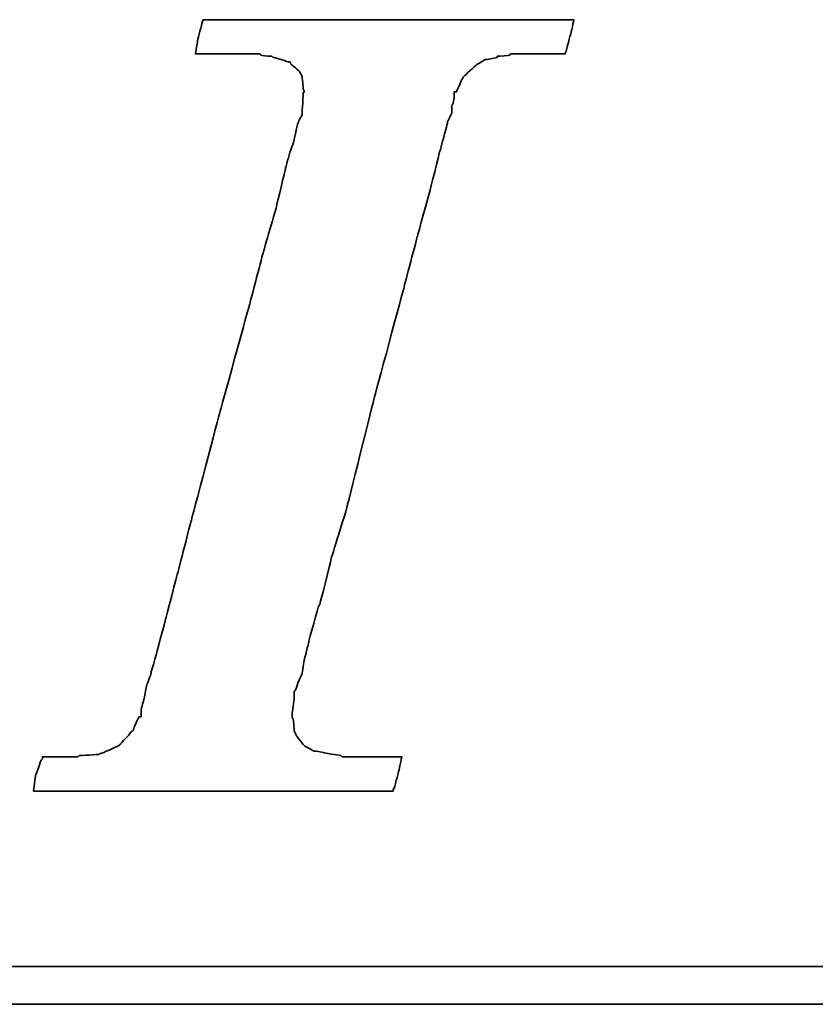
# Model space of a CAD drawing. Extents: x -389 to 453, y -50 to 705.
# Tile 31 of 48: x -150.43 to -148.06, y 36.7 to 39.62. Entities that reach past the tile are written whole.
import ezdxf

# ---------------------------------------------------------------- set-up
doc = ezdxf.new("R2010")
doc.units = 0
doc.header["$LTSCALE"] = 2
doc.header["$MEASUREMENT"] = 0
doc.layers.add('DIM', color=4, linetype='Continuous')
doc.layers.add('layer 1', color=7, linetype='Continuous')

# ---------------------------------------------------------------- blocks, each defined once
blk = doc.blocks.new('TBI MOTION logo(完整正式版)')
at = {"layer": 'layer 1', "color": 22, "lineweight": 35}
for points, knots in [([(-40.59125, -7.94375), (-40.59125, -7.94375), (-40.97375, -7.94375), (-40.97375, -7.94375), (-40.97375, -7.94375), (-40.97375, -7.94375), (-41.38125, -7.94375), (-41.38125, -7.94375), (-41.38125, -7.94375), (-41.38125, -7.94375), (-41.54875, -7.94375), (-41.54875, -7.94375), (-41.54875, -7.94375), (-41.54875, -7.94375), (-41.59875, -7.94375), (-41.59875, -7.94375), (-41.59875, -7.94375), (-41.59875, -7.94375), (-41.88375, -7.94375), (-41.88375, -7.94375), (-41.88375, -7.94375), (-41.88375, -7.94375), (-41.90875, -7.91875), (-41.90875, -7.91875), (-41.90875, -7.91875), (-41.90875, -7.91875), (-42.19875, -7.87125), (-42.19875, -7.87125), (-42.19875, -7.87125), (-42.19875, -7.87125), (-42.43875, -7.82375), (-42.43875, -7.82375), (-42.43875, -7.82375), (-42.43875, -7.82375), (-42.45875, -7.82375), (-42.45875, -7.82375), (-42.45875, -7.82375), (-42.45875, -7.82375), (-42.48625, -7.82375), (-42.48625, -7.82375), (-42.48625, -7.82375), (-42.48625, -7.82375), (-42.67625, -7.72375), (-42.67625, -7.72375), (-42.67625, -7.72375), (-42.67625, -7.72375), (-42.70125, -7.70375), (-42.70125, -7.70375), (-42.70125, -7.70375), (-42.70125, -7.70375), (-42.72375, -7.67875), (-42.72375, -7.67875), (-42.72375, -7.67875), (-42.72375, -7.67875), (-42.86875, -7.48875), (-42.86875, -7.48875), (-42.86875, -7.48875), (-42.86875, -7.48875), (-42.89375, -7.43875), (-42.89375, -7.43875), (-42.89375, -7.43875), (-42.89375, -7.43875), (-42.91875, -7.38875), (-42.91875, -7.38875), (-42.91875, -7.38875), (-42.91875, -7.38875), (-42.93875, -7.12875), (-42.93875, -7.12875), (-42.93875, -7.12875), (-42.93875, -7.12875), (-42.96375, -7.10375), (-42.96375, -7.10375), (-42.96375, -7.10375), (-42.96375, -7.10375), (-42.96375, -7.05375), (-42.96375, -7.05375), (-42.96375, -7.05375), (-42.96375, -7.05375), (-42.96375, -7.00875), (-42.96375, -7.00875), (-42.96375, -7.00875), (-42.96375, -7.00875), (-42.91875, -6.69625), (-42.91875, -6.69625), (-42.91875, -6.69625), (-42.91875, -6.69625), (-42.91875, -6.62375), (-42.91875, -6.62375), (-42.91875, -6.62375), (-42.91875, -6.62375), (-42.91875, -6.59625), (-42.91875, -6.59625), (-42.91875, -6.59625), (-42.91875, -6.59625), (-42.91875, -6.57375), (-42.91875, -6.57375), (-42.91875, -6.57375), (-42.91875, -6.57375), (-42.91875, -6.52875), (-42.91875, -6.52875), (-42.91875, -6.52875), (-42.91875, -6.52875), (-42.89375, -6.50375), (-42.89375, -6.50375), (-42.89375, -6.50375), (-42.89375, -6.50375), (-42.84375, -6.38375), (-42.84375, -6.38375), (-42.84375, -6.38375), (-42.84375, -6.38375), (-42.84375, -6.35875), (-42.84375, -6.35875), (-42.84375, -6.35875), (-42.84375, -6.35875), (-42.74625, -6.14375), (-42.74625, -6.14375), (-42.74625, -6.14375), (-42.74625, -6.14375), (-42.70125, -5.85375), (-42.70125, -5.85375), (-42.70125, -5.85375), (-42.70125, -5.85375), (-42.60375, -5.47125), (-42.60375, -5.47125), (-42.60375, -5.47125), (-42.60375, -5.47125), (-42.60375, -5.44875), (-42.60375, -5.44875), (-42.60375, -5.44875), (-42.60375, -5.44875), (-42.38875, -4.67875), (-42.38875, -4.67875), (-42.38875, -4.67875), (-42.38875, -4.67875), (-42.36375, -4.65375), (-42.36375, -4.65375), (-42.36375, -4.65375), (-42.36375, -4.65375), (-42.12375, -3.69625), (-42.12375, -3.69625), (-42.12375, -3.69625), (-42.12375, -3.69625), (-42.12375, -3.67374), (-42.12375, -3.67374), (-42.12375, -3.67374), (-42.12375, -3.67374), (-41.78875, -2.59374), (-41.78875, -2.59374), (-41.78875, -2.59374), (-41.78875, -2.59374), (-41.18875, -0.19375), (-41.18875, -0.19375), (-41.18875, -0.19375), (-41.18875, -0.19375), (-40.54375, 2.20624), (-40.54375, 2.20624), (-40.54375, 2.20624), (-40.54375, 2.20624), (-40.25375, 3.30875), (-40.25375, 3.30875), (-40.25375, 3.30875), (-40.25375, 3.30875), (-39.98875, 4.27125), (-39.98875, 4.27125), (-39.98875, 4.27125), (-39.98875, 4.27125), (-39.77375, 5.13125), (-39.77375, 5.13125), (-39.77375, 5.13125), (-39.77375, 5.13125), (-39.67875, 5.47125), (-39.67875, 5.47125), (-39.67875, 5.47125), (-39.67875, 5.47125), (-39.60375, 5.75625), (-39.60375, 5.75625), (-39.60375, 5.75625), (-39.60375, 5.75625), (-39.60375, 5.78125), (-39.60375, 5.78125), (-39.60375, 5.78125), (-39.60375, 5.78125), (-39.50875, 5.97125), (-39.50875, 5.97125), (-39.50875, 5.97125), (-39.50875, 5.97125), (-39.50875, 6.13875), (-39.50875, 6.13875), (-39.50875, 6.13875), (-39.50875, 6.13875), (-39.48625, 6.16625), (-39.48625, 6.16625), (-39.48625, 6.16625), (-39.48625, 6.16625), (-39.46125, 6.28625), (-39.46125, 6.28625), (-39.46125, 6.28625), (-39.46125, 6.28625), (-39.46125, 6.42625), (-39.46125, 6.42625), (-39.46125, 6.42625), (-39.46125, 6.42625), (-39.41375, 6.42625), (-39.41375, 6.42625), (-39.41375, 6.42625), (-39.41375, 6.42625), (-39.29375, 6.69125), (-39.29375, 6.69125), (-39.29375, 6.69125), (-39.29375, 6.69125), (-39.26875, 6.74125), (-39.26875, 6.74125), (-39.26875, 6.74125), (-39.26875, 6.74125), (-39.24375, 6.76625), (-39.24375, 6.76625), (-39.24375, 6.76625), (-39.24375, 6.76625), (-38.98375, 7.00624), (-38.98375, 7.00624), (-38.98375, 7.00624), (-38.98375, 7.00624), (-38.95625, 7.02624), (-38.95625, 7.02624), (-38.95625, 7.02624), (-38.95625, 7.02624), (-38.78875, 7.12624), (-38.78875, 7.12624), (-38.78875, 7.12624), (-38.78875, 7.12624), (-38.76375, 7.12624), (-38.76375, 7.12624), (-38.76375, 7.12624), (-38.76375, 7.12624), (-38.74375, 7.12624), (-38.74375, 7.12624), (-38.74375, 7.12624), (-38.74375, 7.12624), (-38.52875, 7.17125), (-38.52875, 7.17125), (-38.52875, 7.17125), (-38.52875, 7.17125), (-38.52875, 7.19624), (-38.52875, 7.19624), (-38.52875, 7.19624), (-38.52875, 7.19624), (-38.50375, 7.19624), (-38.50375, 7.19624), (-38.50375, 7.19624), (-38.50375, 7.19624), (-38.26125, 7.21875), (-38.26125, 7.21875), (-38.26125, 7.21875), (-38.26125, 7.21875), (-38.23875, 7.24624), (-38.23875, 7.24624), (-38.23875, 7.24624), (-38.23875, 7.24624), (-38.21625, 7.24624), (-38.21625, 7.24624), (-38.21625, 7.24624), (-38.21625, 7.24624), (-38.18875, 7.24624), (-38.18875, 7.24624), (-38.18875, 7.24624), (-38.18875, 7.24624), (-37.90375, 7.24624), (-37.90375, 7.24624), (-37.90375, 7.24624), (-37.90375, 7.24624), (-37.85375, 7.24624), (-37.85375, 7.24624), (-37.85375, 7.24624), (-37.85375, 7.24624), (-37.75875, 7.24624), (-37.75875, 7.24624), (-37.75875, 7.24624), (-37.75875, 7.24624), (-37.42375, 7.24624), (-37.42375, 7.24624), (-37.42375, 7.24624), (-37.42375, 7.24624), (-37.08875, 7.24624), (-37.08875, 7.24624), (-37.08875, 7.24624), (-37.08875, 7.24624), (-37.06375, 7.24624), (-37.06375, 7.24624), (-37.06375, 7.24624), (-37.06375, 7.24624), (-37.06375, 7.26624), (-37.06375, 7.26624), (-37.06375, 7.26624), (-37.06375, 7.26624), (-37.03875, 7.29125), (-37.03875, 7.29125), (-37.03875, 7.29125), (-37.03875, 7.29125), (-37.03875, 7.31625), (-37.03875, 7.31625), (-37.03875, 7.31625), (-37.03875, 7.31625), (-36.94125, 7.67625), (-36.94125, 7.67625), (-36.94125, 7.67625), (-36.94125, 7.67625), (-36.86875, 7.98625), (-36.86875, 7.98625), (-36.86875, 7.98625), (-36.86875, 7.98625), (-36.98875, 7.98625), (-36.98875, 7.98625), (-36.98875, 7.98625), (-36.98875, 7.98625), (-37.42375, 7.98625), (-37.42375, 7.98625), (-37.42375, 7.98625), (-37.42375, 7.98625), (-37.94875, 7.98625), (-37.94875, 7.98625), (-37.94875, 7.98625), (-37.94875, 7.98625), (-38.57375, 7.98625), (-38.57375, 7.98625), (-38.57375, 7.98625), (-38.57375, 7.98625), (-39.29375, 7.98625), (-39.29375, 7.98625), (-39.29375, 7.98625), (-39.29375, 7.98625), (-40.82875, 7.98625), (-40.82875, 7.98625), (-40.82875, 7.98625), (-40.82875, 7.98625), (-42.36375, 7.98625), (-42.36375, 7.98625), (-42.36375, 7.98625), (-42.36375, 7.98625), (-43.08375, 7.98625), (-43.08375, 7.98625), (-43.08375, 7.98625), (-43.08375, 7.98625), (-43.70875, 7.98625), (-43.70875, 7.98625), (-43.70875, 7.98625), (-43.70875, 7.98625), (-44.23375, 7.98625), (-44.23375, 7.98625), (-44.23375, 7.98625), (-44.23375, 7.98625), (-44.66875, 7.98625), (-44.66875, 7.98625), (-44.66875, 7.98625), (-44.66875, 7.98625), (-44.88375, 7.98625), (-44.88375, 7.98625), (-44.88375, 7.98625), (-44.88375, 7.98625), (-44.90875, 7.94125), (-44.90875, 7.94125), (-44.90875, 7.94125), (-44.90875, 7.94125), (-44.90875, 7.91625), (-44.90875, 7.91625), (-44.90875, 7.91625), (-44.90875, 7.91625), (-45.00375, 7.55625), (-45.00375, 7.55625), (-45.00375, 7.55625), (-45.00375, 7.55625), (-45.05375, 7.24624), (-45.05375, 7.24624), (-45.05375, 7.24624), (-45.05375, 7.24624), (-44.61875, 7.24624), (-44.61875, 7.24624), (-44.61875, 7.24624), (-44.61875, 7.24624), (-44.11375, 7.24624), (-44.11375, 7.24624), (-44.11375, 7.24624), (-44.11375, 7.24624), (-43.99375, 7.24624), (-43.99375, 7.24624), (-43.99375, 7.24624), (-43.99375, 7.24624), (-43.94625, 7.24624), (-43.94625, 7.24624), (-43.94625, 7.24624), (-43.94625, 7.24624), (-43.92374, 7.24624), (-43.92374, 7.24624), (-43.92374, 7.24624), (-43.92374, 7.24624), (-43.65875, 7.24624), (-43.65875, 7.24624), (-43.65875, 7.24624), (-43.65875, 7.24624), (-43.63875, 7.21875), (-43.63875, 7.21875), (-43.63875, 7.21875), (-43.63875, 7.21875), (-43.46875, 7.19624), (-43.46875, 7.19624), (-43.46875, 7.19624), (-43.46875, 7.19624), (-43.39875, 7.19624), (-43.39875, 7.19624), (-43.39875, 7.19624), (-43.39875, 7.19624), (-43.37125, 7.17125), (-43.37125, 7.17125), (-43.37125, 7.17125), (-43.37125, 7.17125), (-43.34875, 7.17125), (-43.34875, 7.17125), (-43.34875, 7.17125), (-43.34875, 7.17125), (-43.20375, 7.12624), (-43.20375, 7.12624), (-43.20375, 7.12624), (-43.20375, 7.12624), (-43.05875, 7.07624), (-43.05875, 7.07624), (-43.05875, 7.07624), (-43.05875, 7.07624), (-43.01375, 7.07624), (-43.01375, 7.07624), (-43.01375, 7.07624), (-43.01375, 7.07624), (-42.98875, 7.02624), (-42.98875, 7.02624), (-42.98875, 7.02624), (-42.98875, 7.02624), (-42.79875, 6.86125), (-42.79875, 6.86125), (-42.79875, 6.86125), (-42.79875, 6.86125), (-42.77375, 6.81125), (-42.77375, 6.81125), (-42.77375, 6.81125), (-42.77375, 6.81125), (-42.74625, 6.76625), (-42.74625, 6.76625), (-42.74625, 6.76625), (-42.74625, 6.76625), (-42.72375, 6.47625), (-42.72375, 6.47625), (-42.72375, 6.47625), (-42.72375, 6.47625), (-42.70125, 6.45124), (-42.70125, 6.45124), (-42.70125, 6.45124), (-42.70125, 6.45124), (-42.70125, 6.42625), (-42.70125, 6.42625), (-42.70125, 6.42625), (-42.70125, 6.42625), (-42.72375, 6.40625), (-42.72375, 6.40625), (-42.72375, 6.40625), (-42.72375, 6.40625), (-42.74625, 5.97125), (-42.74625, 5.97125), (-42.74625, 5.97125), (-42.74625, 5.97125), (-42.74625, 5.94625), (-42.74625, 5.94625), (-42.74625, 5.94625), (-42.74625, 5.94625), (-42.74625, 5.92625), (-42.74625, 5.92625), (-42.74625, 5.92625), (-42.74625, 5.92625), (-42.77375, 5.87625), (-42.77375, 5.87625), (-42.77375, 5.87625), (-42.77375, 5.87625), (-42.81875, 5.80625), (-42.81875, 5.80625), (-42.81875, 5.80625), (-42.81875, 5.80625), (-42.86875, 5.63625), (-42.86875, 5.63625), (-42.86875, 5.63625), (-42.86875, 5.63625), (-42.91875, 5.39625), (-42.91875, 5.39625), (-42.91875, 5.39625), (-42.91875, 5.39625), (-42.91875, 5.37124), (-42.91875, 5.37124), (-42.91875, 5.37124), (-42.91875, 5.37124), (-43.01375, 5.10874), (-43.01375, 5.10874), (-43.01375, 5.10874), (-43.01375, 5.10874), (-43.10875, 4.77124), (-43.10875, 4.77124), (-43.10875, 4.77124), (-43.10875, 4.77124), (-43.29875, 3.95625), (-43.29875, 3.95625), (-43.29875, 3.95625), (-43.29875, 3.95625), (-43.58875, 2.95125), (-43.58875, 2.95125), (-43.58875, 2.95125), (-43.58875, 2.95125), (-43.87375, 1.87125), (-43.87375, 1.87125), (-43.87375, 1.87125), (-43.87375, 1.87125), (-44.52625, -0.50374), (-44.52625, -0.50374), (-44.52625, -0.50374), (-44.52625, -0.50374), (-45.14875, -2.85375), (-45.14875, -2.85375), (-45.14875, -2.85375), (-45.14875, -2.85375), (-45.43375, -3.95875), (-45.43375, -3.95875), (-45.43375, -3.95875), (-45.43375, -3.95875), (-45.69875, -4.96875), (-45.69875, -4.96875), (-45.69875, -4.96875), (-45.69875, -4.96875), (-45.91375, -5.78375), (-45.91375, -5.78375), (-45.91375, -5.78375), (-45.91375, -5.78375), (-46.01375, -6.11875), (-46.01375, -6.11875), (-46.01375, -6.11875), (-46.01375, -6.11875), (-46.01375, -6.14375), (-46.01375, -6.14375), (-46.01375, -6.14375), (-46.01375, -6.14375), (-46.10875, -6.40875), (-46.10875, -6.40875), (-46.10875, -6.40875), (-46.10875, -6.40875), (-46.15375, -6.64875), (-46.15375, -6.64875), (-46.15375, -6.64875), (-46.15375, -6.64875), (-46.20375, -6.83875), (-46.20375, -6.83875), (-46.20375, -6.83875), (-46.20375, -6.83875), (-46.22875, -6.93375), (-46.22875, -6.93375), (-46.22875, -6.93375), (-46.22875, -6.93375), (-46.22875, -7.07875), (-46.22875, -7.07875), (-46.22875, -7.07875), (-46.22875, -7.07875), (-46.27375, -7.07875), (-46.27375, -7.07875), (-46.27375, -7.07875), (-46.27375, -7.07875), (-46.39375, -7.34375), (-46.39375, -7.34375), (-46.39375, -7.34375), (-46.39375, -7.34375), (-46.39375, -7.36875), (-46.39375, -7.36875), (-46.39375, -7.36875), (-46.39375, -7.36875), (-46.42125, -7.38875), (-46.42125, -7.38875), (-46.42125, -7.38875), (-46.42125, -7.38875), (-46.68375, -7.67875), (-46.68375, -7.67875), (-46.68375, -7.67875), (-46.68375, -7.67875), (-46.70875, -7.70375), (-46.70875, -7.70375), (-46.70875, -7.70375), (-46.70875, -7.70375), (-46.75375, -7.72375), (-46.75375, -7.72375), (-46.75375, -7.72375), (-46.75375, -7.72375), (-47.08875, -7.87125), (-47.08875, -7.87125), (-47.08875, -7.87125), (-47.08875, -7.87125), (-47.11625, -7.87125), (-47.11625, -7.87125), (-47.11625, -7.87125), (-47.11625, -7.87125), (-47.13875, -7.89375), (-47.13875, -7.89375), (-47.13875, -7.89375), (-47.13875, -7.89375), (-47.56875, -7.91875), (-47.56875, -7.91875), (-47.56875, -7.91875), (-47.56875, -7.91875), (-47.59625, -7.94375), (-47.59625, -7.94375), (-47.59625, -7.94375), (-47.59625, -7.94375), (-47.64375, -7.94375), (-47.64375, -7.94375), (-47.64375, -7.94375), (-47.64375, -7.94375), (-47.73625, -7.94375), (-47.73625, -7.94375), (-47.73625, -7.94375), (-47.73625, -7.94375), (-48.07375, -7.94375), (-48.07375, -7.94375), (-48.07375, -7.94375), (-48.07375, -7.94375), (-48.36125, -7.94375), (-48.36125, -7.94375), (-48.36125, -7.94375), (-48.36125, -7.94375), (-48.36125, -7.96625), (-48.36125, -7.96625), (-48.36125, -7.96625), (-48.36125, -7.96625), (-48.36125, -7.99125), (-48.36125, -7.99125), (-48.36125, -7.99125), (-48.36125, -7.99125), (-48.38875, -8.01375), (-48.38875, -8.01375), (-48.38875, -8.01375), (-48.38875, -8.01375), (-48.50875, -8.34875), (-48.50875, -8.34875), (-48.50875, -8.34875), (-48.50875, -8.34875), (-48.55375, -8.68625), (-48.55375, -8.68625), (-48.55375, -8.68625), (-48.55375, -8.68625), (-48.45875, -8.68625), (-48.45875, -8.68625), (-48.45875, -8.68625), (-48.45875, -8.68625), (-48.07375, -8.68625), (-48.07375, -8.68625), (-48.07375, -8.68625), (-48.07375, -8.68625), (-47.52375, -8.68625), (-47.52375, -8.68625), (-47.52375, -8.68625), (-47.52375, -8.68625), (-46.92375, -8.68625), (-46.92375, -8.68625), (-46.92375, -8.68625), (-46.92375, -8.68625), (-46.25375, -8.68625), (-46.25375, -8.68625), (-46.25375, -8.68625), (-46.25375, -8.68625), (-46.20375, -8.68625), (-46.20375, -8.68625), (-46.20375, -8.68625), (-46.20375, -8.68625), (-44.71375, -8.68625), (-44.71375, -8.68625), (-44.71375, -8.68625), (-44.71375, -8.68625), (-43.22875, -8.68625), (-43.22875, -8.68625), (-43.22875, -8.68625), (-43.22875, -8.68625), (-42.55875, -8.68625), (-42.55875, -8.68625), (-42.55875, -8.68625), (-42.55875, -8.68625), (-42.50875, -8.68625), (-42.50875, -8.68625), (-42.50875, -8.68625), (-42.50875, -8.68625), (-41.93375, -8.68625), (-41.93375, -8.68625), (-41.93375, -8.68625), (-41.93375, -8.68625), (-41.38125, -8.68625), (-41.38125, -8.68625), (-41.38125, -8.68625), (-41.38125, -8.68625), (-40.97375, -8.68625), (-40.97375, -8.68625), (-40.97375, -8.68625), (-40.97375, -8.68625), (-40.78125, -8.68625), (-40.78125, -8.68625), (-40.78125, -8.68625), (-40.78125, -8.68625), (-40.78125, -8.63875), (-40.78125, -8.63875), (-40.78125, -8.63875), (-40.78125, -8.63875), (-40.75875, -8.63875), (-40.75875, -8.63875), (-40.75875, -8.63875), (-40.75875, -8.63875), (-40.66375, -8.27875), (-40.66375, -8.27875), (-40.66375, -8.27875), (-40.66375, -8.27875), (-40.59125, -7.94375), (-40.59125, -7.94375)], [0, 0, 0, 0, 0.00558659, 0.00558659, 0.00558659, 0.0055866, 0.01117318, 0.01117318, 0.01117318, 0.01117319, 0.01675978, 0.01675978, 0.01675978, 0.01675979, 0.02234637, 0.02234637, 0.02234637, 0.02234638, 0.02793296, 0.02793296, 0.02793296, 0.02793297, 0.03351955, 0.03351955, 0.03351955, 0.03351956, 0.03910615, 0.03910615, 0.03910615, 0.03910616, 0.04469274, 0.04469274, 0.04469274, 0.04469275, 0.05027933, 0.05027933, 0.05027933, 0.05027934, 0.05586592, 0.05586592, 0.05586592, 0.05586593, 0.06145251, 0.06145251, 0.06145251, 0.06145252, 0.06703911, 0.06703911, 0.06703911, 0.06703912, 0.0726257, 0.0726257, 0.0726257, 0.07262571, 0.07821229, 0.07821229, 0.07821229, 0.0782123, 0.08379888, 0.08379888, 0.08379888, 0.08379889, 0.08938547, 0.08938547, 0.08938547, 0.08938548, 0.09497207, 0.09497207, 0.09497207, 0.09497208, 0.10055866, 0.10055866, 0.10055866, 0.10055867, 0.10614525, 0.10614525, 0.10614525, 0.10614526, 0.11173184, 0.11173184, 0.11173184, 0.11173185, 0.11731844, 0.11731844, 0.11731844, 0.11731845, 0.12290503, 0.12290503, 0.12290503, 0.12290504, 0.12849162, 0.12849162, 0.12849162, 0.12849163, 0.13407821, 0.13407821, 0.13407821, 0.13407822, 0.1396648, 0.1396648, 0.1396648, 0.13966481, 0.1452514, 0.1452514, 0.1452514, 0.14525141, 0.15083799, 0.15083799, 0.15083799, 0.150838, 0.15642458, 0.15642458, 0.15642458, 0.15642459, 0.16201117, 0.16201117, 0.16201117, 0.16201118, 0.16759777, 0.16759777, 0.16759777, 0.16759778, 0.17318436, 0.17318436, 0.17318436, 0.17318437, 0.17877095, 0.17877095, 0.17877095, 0.17877096, 0.18435754, 0.18435754, 0.18435754, 0.18435755, 0.18994413, 0.18994413, 0.18994413, 0.18994414, 0.19553073, 0.19553073, 0.19553073, 0.19553074, 0.20111732, 0.20111732, 0.20111732, 0.20111733, 0.20670391, 0.20670391, 0.20670391, 0.20670392, 0.2122905, 0.2122905, 0.2122905, 0.21229051, 0.21787709, 0.21787709, 0.21787709, 0.2178771, 0.22346369, 0.22346369, 0.22346369, 0.2234637, 0.22905028, 0.22905028, 0.22905028, 0.22905029, 0.23463687, 0.23463687, 0.23463687, 0.23463688, 0.24022346, 0.24022346, 0.24022346, 0.24022347, 0.24581006, 0.24581006, 0.24581006, 0.24581007, 0.25139665, 0.25139665, 0.25139665, 0.25139666, 0.25698324, 0.25698324, 0.25698324, 0.25698325, 0.26256983, 0.26256983, 0.26256983, 0.26256984, 0.26815642, 0.26815642, 0.26815642, 0.26815643, 0.27374302, 0.27374302, 0.27374302, 0.27374303, 0.27932961, 0.27932961, 0.27932961, 0.27932962, 0.2849162, 0.2849162, 0.2849162, 0.28491621, 0.29050279, 0.29050279, 0.29050279, 0.2905028, 0.29608939, 0.29608939, 0.29608939, 0.2960894, 0.30167598, 0.30167598, 0.30167598, 0.30167599, 0.30726257, 0.30726257, 0.30726257, 0.30726258, 0.31284916, 0.31284916, 0.31284916, 0.31284917, 0.31843575, 0.31843575, 0.31843575, 0.31843576, 0.32402235, 0.32402235, 0.32402235, 0.32402236, 0.32960894, 0.32960894, 0.32960894, 0.32960895, 0.33519553, 0.33519553, 0.33519553, 0.33519554, 0.34078212, 0.34078212, 0.34078212, 0.34078213, 0.34636872, 0.34636872, 0.34636872, 0.34636873, 0.35195531, 0.35195531, 0.35195531, 0.35195532, 0.3575419, 0.3575419, 0.3575419, 0.35754191, 0.36312849, 0.36312849, 0.36312849, 0.3631285, 0.36871508, 0.36871508, 0.36871508, 0.36871509, 0.37430168, 0.37430168, 0.37430168, 0.37430169, 0.37988827, 0.37988827, 0.37988827, 0.37988828, 0.38547486, 0.38547486, 0.38547486, 0.38547487, 0.39106145, 0.39106145, 0.39106145, 0.39106146, 0.39664804, 0.39664804, 0.39664804, 0.39664805, 0.40223464, 0.40223464, 0.40223464, 0.40223465, 0.40782123, 0.40782123, 0.40782123, 0.40782124, 0.41340782, 0.41340782, 0.41340782, 0.41340783, 0.41899441, 0.41899441, 0.41899441, 0.41899442, 0.42458101, 0.42458101, 0.42458101, 0.42458102, 0.4301676, 0.4301676, 0.4301676, 0.43016761, 0.43575419, 0.43575419, 0.43575419, 0.4357542, 0.44134078, 0.44134078, 0.44134078, 0.44134079, 0.44692737, 0.44692737, 0.44692737, 0.44692738, 0.45251397, 0.45251397, 0.45251397, 0.45251398, 0.45810056, 0.45810056, 0.45810056, 0.45810057, 0.46368715, 0.46368715, 0.46368715, 0.46368716, 0.46927374, 0.46927374, 0.46927374, 0.46927375, 0.47486034, 0.47486034, 0.47486034, 0.47486035, 0.48044693, 0.48044693, 0.48044693, 0.48044694, 0.48603352, 0.48603352, 0.48603352, 0.48603353, 0.49162011, 0.49162011, 0.49162011, 0.49162012, 0.4972067, 0.4972067, 0.4972067, 0.49720671, 0.5027933, 0.5027933, 0.5027933, 0.50279331, 0.50837989, 0.50837989, 0.50837989, 0.5083799, 0.51396648, 0.51396648, 0.51396648, 0.51396649, 0.51955307, 0.51955307, 0.51955307, 0.51955308, 0.52513966, 0.52513966, 0.52513966, 0.52513967, 0.53072626, 0.53072626, 0.53072626, 0.53072627, 0.53631285, 0.53631285, 0.53631285, 0.53631286, 0.54189944, 0.54189944, 0.54189944, 0.54189945, 0.54748603, 0.54748603, 0.54748603, 0.54748604, 0.55307263, 0.55307263, 0.55307263, 0.55307264, 0.55865922, 0.55865922, 0.55865922, 0.55865923, 0.56424581, 0.56424581, 0.56424581, 0.56424582, 0.5698324, 0.5698324, 0.5698324, 0.56983241, 0.57541899, 0.57541899, 0.57541899, 0.575419, 0.58100559, 0.58100559, 0.58100559, 0.5810056, 0.58659218, 0.58659218, 0.58659218, 0.58659219, 0.59217877, 0.59217877, 0.59217877, 0.59217878, 0.59776536, 0.59776536, 0.59776536, 0.59776537, 0.60335196, 0.60335196, 0.60335196, 0.60335197, 0.60893855, 0.60893855, 0.60893855, 0.60893856, 0.61452514, 0.61452514, 0.61452514, 0.61452515, 0.62011173, 0.62011173, 0.62011173, 0.62011174, 0.62569832, 0.62569832, 0.62569832, 0.62569833, 0.63128492, 0.63128492, 0.63128492, 0.63128493, 0.63687151, 0.63687151, 0.63687151, 0.63687152, 0.6424581, 0.6424581, 0.6424581, 0.64245811, 0.64804469, 0.64804469, 0.64804469, 0.6480447, 0.65363128, 0.65363128, 0.65363128, 0.65363129, 0.65921788, 0.65921788, 0.65921788, 0.65921789, 0.66480447, 0.66480447, 0.66480447, 0.66480448, 0.67039106, 0.67039106, 0.67039106, 0.67039107, 0.67597765, 0.67597765, 0.67597765, 0.67597766, 0.68156425, 0.68156425, 0.68156425, 0.68156426, 0.68715084, 0.68715084, 0.68715084, 0.68715085, 0.69273743, 0.69273743, 0.69273743, 0.69273744, 0.69832402, 0.69832402, 0.69832402, 0.69832403, 0.70391061, 0.70391061, 0.70391061, 0.70391062, 0.70949721, 0.70949721, 0.70949721, 0.70949722, 0.7150838, 0.7150838, 0.7150838, 0.71508381, 0.72067039, 0.72067039, 0.72067039, 0.7206704, 0.72625698, 0.72625698, 0.72625698, 0.72625699, 0.73184358, 0.73184358, 0.73184358, 0.73184359, 0.73743017, 0.73743017, 0.73743017, 0.73743018, 0.74301676, 0.74301676, 0.74301676, 0.74301677, 0.74860335, 0.74860335, 0.74860335, 0.74860336, 0.75418994, 0.75418994, 0.75418994, 0.75418995, 0.75977654, 0.75977654, 0.75977654, 0.75977655, 0.76536313, 0.76536313, 0.76536313, 0.76536314, 0.77094972, 0.77094972, 0.77094972, 0.77094973, 0.77653631, 0.77653631, 0.77653631, 0.77653632, 0.78212291, 0.78212291, 0.78212291, 0.78212292, 0.7877095, 0.7877095, 0.7877095, 0.78770951, 0.79329609, 0.79329609, 0.79329609, 0.7932961, 0.79888268, 0.79888268, 0.79888268, 0.79888269, 0.80446927, 0.80446927, 0.80446927, 0.80446928, 0.81005587, 0.81005587, 0.81005587, 0.81005588, 0.81564246, 0.81564246, 0.81564246, 0.81564247, 0.82122905, 0.82122905, 0.82122905, 0.82122906, 0.82681564, 0.82681564, 0.82681564, 0.82681565, 0.83240223, 0.83240223, 0.83240223, 0.83240224, 0.83798883, 0.83798883, 0.83798883, 0.83798884, 0.84357542, 0.84357542, 0.84357542, 0.84357543, 0.84916201, 0.84916201, 0.84916201, 0.84916202, 0.8547486, 0.8547486, 0.8547486, 0.85474861, 0.8603352, 0.8603352, 0.8603352, 0.86033521, 0.86592179, 0.86592179, 0.86592179, 0.8659218, 0.87150838, 0.87150838, 0.87150838, 0.87150839, 0.87709497, 0.87709497, 0.87709497, 0.87709498, 0.88268156, 0.88268156, 0.88268156, 0.88268157, 0.88826816, 0.88826816, 0.88826816, 0.88826817, 0.89385475, 0.89385475, 0.89385475, 0.89385476, 0.89944134, 0.89944134, 0.89944134, 0.89944135, 0.90502793, 0.90502793, 0.90502793, 0.90502794, 0.91061453, 0.91061453, 0.91061453, 0.91061454, 0.91620112, 0.91620112, 0.91620112, 0.91620113, 0.92178771, 0.92178771, 0.92178771, 0.92178772, 0.9273743, 0.9273743, 0.9273743, 0.92737431, 0.93296089, 0.93296089, 0.93296089, 0.9329609, 0.93854749, 0.93854749, 0.93854749, 0.9385475, 0.94413408, 0.94413408, 0.94413408, 0.94413409, 0.94972067, 0.94972067, 0.94972067, 0.94972068, 0.95530726, 0.95530726, 0.95530726, 0.95530727, 0.96089385, 0.96089385, 0.96089385, 0.96089386, 0.96648045, 0.96648045, 0.96648045, 0.96648046, 0.97206704, 0.97206704, 0.97206704, 0.97206705, 0.97765363, 0.97765363, 0.97765363, 0.97765364, 0.98324022, 0.98324022, 0.98324022, 0.98324023, 0.98882682, 0.98882682, 0.98882682, 0.98882683, 0.99441341, 0.99441341, 0.99441341, 0.99441342, 1, 1, 1, 1]), ([(75.90875, -9.47875), (75.90875, -9.47875), (75.90875, -12.28625), (75.90875, -12.28625), (75.90875, -12.28625), (75.90875, -12.28625), (75.90875, -12.47875), (75.90875, -12.47875), (75.90875, -12.47875), (75.90875, -12.47875), (75.71625, -12.47875), (75.71625, -12.47875), (75.71625, -12.47875), (75.71625, -12.47875), (-88.32875, -12.47875), (-88.32875, -12.47875), (-88.32875, -12.47875), (-88.32875, -12.47875), (-88.32875, -13.29375), (-88.32875, -13.29375), (-88.32875, -13.29375), (-88.32875, -13.29375), (82.89125, -13.29375), (82.89125, -13.29375), (82.89125, -13.29375), (82.89125, -13.29375), (75.90875, -9.47875), (75.90875, -9.47875)], [0, 0, 0, 0, 0.14285714, 0.14285714, 0.14285714, 0.14285715, 0.28571429, 0.28571429, 0.28571429, 0.2857143, 0.42857143, 0.42857143, 0.42857143, 0.42857144, 0.57142857, 0.57142857, 0.57142857, 0.57142858, 0.71428571, 0.71428571, 0.71428571, 0.71428572, 0.85714286, 0.85714286, 0.85714286, 0.85714287, 1, 1, 1, 1])]:
    blk.add_open_spline(points, degree=3, knots=knots, dxfattribs=at)
blk = doc.blocks.new('A$C26A66B58')
at = {"layer": 'DIM', "color": 7, "xscale": 0.0980771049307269, "yscale": 0.0980771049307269, "zscale": 0.0980771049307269}
blk.add_blockref('TBI MOTION logo(完整正式版)', (14.3245, 1.9246), dxfattribs=at)

msp = doc.modelspace()

# ---------------------------------------------------------------- block references
at = {"color": 0, "xscale": 1.399999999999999, "yscale": 1.399999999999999, "zscale": 1.399999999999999}
msp.add_blockref('A$C26A66B58', (-163.7714, 35.8314), dxfattribs=at)

doc.saveas('drawing.dxf')
